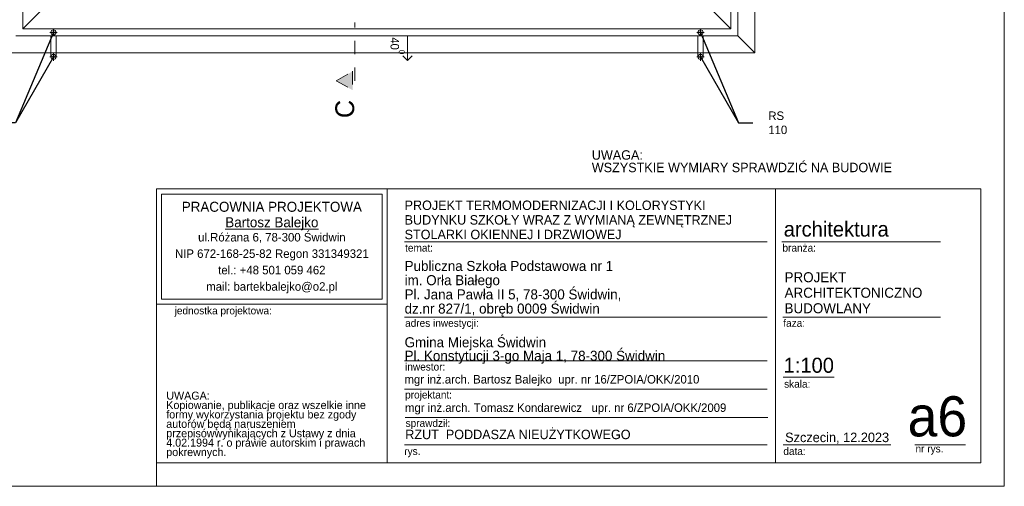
# Model space of a CAD drawing. Extents: x -145259 to -66341, y -2316 to 227384.
# Tile 136 of 141: x -88166 to -67259, y 197684 to 207589. Entities that reach past the tile are written whole.
import ezdxf

# ---------------------------------------------------------------- set-up
doc = ezdxf.new("R2010")
doc.units = 0
doc.header["$MEASUREMENT"] = 0
doc.linetypes.add('Dashed', pattern=[564.444447, 282.222223, -282.222223])
for name, color, linetype, lineweight in [('Arch opisy_Nr_Pióra__5', 7, 'Continuous', 13), ('arch przekroje_Nr_Pióra__21', 7, 'Continuous', 13), ('arch przekroje_Nr_Pióra__5', 7, 'Continuous', 13), ('ARCH TABELA_Nr_Pióra__1', 7, 'Continuous', 25), ('ARCH TABELA_Nr_Pióra__21', 7, 'Continuous', 13), ('ARCH TABELA_Nr_Pióra__7', 7, 'Continuous', 13), ('INWENT DACH_Nr_Pióra__21', 7, 'Continuous', 13), ('INWENT ODWODNIENIE_Nr_Pióra__21', 7, 'Continuous', 13), ('INWENT ODWODNIENIE_Nr_Pióra__5', 7, 'Continuous', 13), ('INWENT OPISY_Nr_Pióra__21', 7, 'Continuous', 13), ('INWENT OPISY_Nr_Pióra__5', 7, 'Continuous', 13)]:
    doc.layers.add(name, color=color, linetype=linetype, lineweight=lineweight)
doc.layers.add('INWENT ODWODNIENIE', color=7, linetype='Continuous')
doc.styles.add('GENERATED_STYLE_10', font='txt')
doc.styles.add('GENERATED_STYLE_11', font='txt')
doc.styles.add('GENERATED_STYLE_12', font='txt')
doc.styles.add('GENERATED_STYLE_6', font='txt')
doc.styles.add('GENERATED_STYLE_7', font='txt')
doc.styles.add('GENERATED_STYLE_8', font='txt')
doc.styles.add('GENERATED_STYLE_9', font='txt')
doc.dimstyles.new('GENERATED_STYLE__9', dxfattribs={"dimtxt": 0.18, "dimasz": 109.44, "dimexe": 0.18, "dimexo": 0.0625, "dimgap": 0.09, "dimtad": 0, "dimtih": 1, "dimtoh": 1, "dimdec": 4, "dimzin": 0, "dimdsep": 46, "dimcen": 0.09, "dimadec": 0, "dimazin": 0, "dimtfac": 1, "dimtdec": 4, "dimtmove": 0, "dimatfit": 3, "dimldrblk": 'ARROWHEAD_11', "dimfxl": 0, "dimtolj": 1, "dimtzin": 0, "dimarcsym": 0})

# ---------------------------------------------------------------- blocks, each defined once
blk = doc.blocks.new('Linia_215', base_point=(-79934, 207244))
at = {"layer": 'INWENT ODWODNIENIE_Nr_Pióra__21', "linetype": 'Continuous'}
for q in [(-80034, 206825), (-79834, 206825)]:
    blk.add_line((-79934, 206725), q, dxfattribs=at)
at = {"layer": 'INWENT ODWODNIENIE_Nr_Pióra__5', "linetype": 'Continuous'}
blk.add_line((-79934, 207244), (-79934, 206725), dxfattribs=at)
blk = doc.blocks.new('ARROWHEAD_11')
at = {"color": 0, "linetype": 'Continuous', "lineweight": 0}
blk.add_line((0, 0), (-1, 0), dxfattribs=at)
at = {"color": 0, "linetype": 'Continuous', "lineweight": 0, "const_width": 0.25, "flags": 128}
blk.add_lwpolyline([(-0.125, 0, 1), (0.125, 0, 1)], format="xyb", close=True, dxfattribs=at)

msp = doc.modelspace()

# ---------------------------------------------------------------- hatches: boundary and pattern name
at = {"layer": 'arch przekroje_Nr_Pióra__5', "linetype": 'Continuous'}
msp.add_hatch(color=256, dxfattribs=at).paths.add_polyline_path([(-81096.9, 206093.2), (-81096.9, 206493.2), (-81446.9, 206293.2)], flags=0)

# ---------------------------------------------------------------- linework, layer by layer
at = {"layer": 'arch przekroje_Nr_Pióra__5', "linetype": 'Dashed'}
for p, q in [((-81046.9, 206293.2), (-81046.9, 207528.8)), ((-81446.9, 206293.2), (-81096.9, 206493.2)), ((-81096.9, 206493.2), (-81096.9, 206093.2)), ((-81446.9, 206293.2), (-81096.9, 206093.2))]:
    msp.add_line(p, q, dxfattribs=at)
at = {"layer": 'ARCH TABELA_Nr_Pióra__21', "linetype": 'Continuous'}
for p, q in [((-67258.7, 227383.6), (-67258.7, 197683.6)), ((-85258.7, 203994.8), (-80365.1, 203994.8)), ((-85258.7, 201548), (-85258.7, 203994.8)), ((-85258.7, 198183.6), (-85258.7, 203994.8)), ((-85258.7, 203994.8), (-67758.7, 203994.8)), ((-85152.4, 201654.3), (-85152.4, 203888.4)), ((-85152.4, 203888.4), (-80471.5, 203888.4)), ((-80471.5, 201654.3), (-80471.5, 203888.4)), ((-80365.1, 203994.8), (-80365.1, 198183.6)), ((-80365.1, 201548), (-80365.1, 203994.8)), ((-72120.4, 203994.8), (-72120.4, 198183.6)), ((-67758.7, 203994.8), (-67758.7, 198183.6)), ((-80365.1, 198183.6), (-80365.1, 203594.8)), ((-79992.9, 202874.1), (-72293.1, 202874.1)), ((-71981.1, 202874.1), (-68613.8, 202874.1)), ((-85152.4, 201654.3), (-80471.5, 201654.3)), ((-85258.7, 201548), (-80365.1, 201548)), ((-79992.9, 201273.7), (-72293.1, 201273.7)), ((-71963.7, 201273.7), (-68613.8, 201273.7)), ((-79992.9, 200345.6), (-72293.1, 200345.6)), ((-71951.9, 200001.4), (-70872.2, 200001.4)), ((-79992.9, 199743.3), (-72293.1, 199743.3)), ((-79982.2, 199140.9), (-72282.4, 199140.9)), ((-79992.9, 198566), (-72293.1, 198566)), ((-71951.9, 198566), (-69670.1, 198566)), ((-69161.4, 198566), (-68081.8, 198566)), ((-85258.7, 198183.6), (-80365.1, 198183.6)), ((-85258.7, 197683.6), (-85258.7, 198183.6)), ((-85258.7, 197683.6), (-85258.7, 198183.6)), ((-85258.7, 197683.6), (-85258.7, 198183.6)), ((-67758.7, 198183.6), (-80365.1, 198183.6)), ((-67258.7, 197683.6), (-109058.7, 197683.6))]:
    msp.add_line(p, q, dxfattribs=at)
at = {"layer": 'INWENT DACH_Nr_Pióra__21', "linetype": 'Continuous'}
for p, q in [((-72558.7, 206883.6), (-72558.7, 222163.6)), ((-73068.7, 221653.6), (-73068.7, 207393.6)), ((-72918.7, 221803.6), (-72918.7, 207243.6)), ((-88098.7, 211893.6), (-88098.7, 207393.6)), ((-88098.7, 207393.6), (-86138.7, 209373.6)), ((-73068.7, 207393.6), (-75028.7, 209373.6)), ((-72918.7, 207243.6), (-88248.7, 207243.6)), ((-73068.7, 207393.6), (-88098.7, 207393.6)), ((-72558.7, 206883.6), (-72918.7, 207243.6)), ((-88498.7, 206883.6), (-72558.7, 206883.6))]:
    msp.add_line(p, q, dxfattribs=at)
at = {"layer": 'INWENT ODWODNIENIE_Nr_Pióra__21', "linetype": 'Continuous'}
for p, q in [((-87528.7, 207318.6), (-87368.7, 207318.6)), ((-87503.7, 207243.6), (-87503.7, 206798.6)), ((-87448.7, 207398.6), (-87448.7, 207238.6)), ((-87393.7, 207243.6), (-87393.7, 206798.6)), ((-73628.7, 207318.6), (-73788.7, 207318.6)), ((-73763.7, 207243.6), (-73763.7, 206798.6)), ((-73708.7, 207398.6), (-73708.7, 207238.6)), ((-73653.7, 207243.6), (-73653.7, 206798.6)), ((-87528.7, 206798.6), (-87368.7, 206798.6)), ((-87448.7, 206878.6), (-87448.7, 206718.6)), ((-73628.7, 206798.6), (-73788.7, 206798.6)), ((-73708.7, 206878.6), (-73708.7, 206718.6))]:
    msp.add_line(p, q, dxfattribs=at)
for centre in [(-87448.7, 207318.6), (-73708.7, 207318.6), (-87448.7, 206798.6), (-73708.7, 206798.6)]:
    msp.add_circle(centre, 55, dxfattribs=at)

# ---------------------------------------------------------------- block references
at = {"layer": 'INWENT ODWODNIENIE', "linetype": 'Continuous'}
msp.add_blockref('Linia_215', (-79933.7, 207243.6), dxfattribs=at)

# ---------------------------------------------------------------- texts
at = {"layer": 'Arch opisy_Nr_Pióra__5', "linetype": 'Continuous', "insert": (-76017.8, 204817.1), "char_height": 200, "width": 8259.092, "attachment_point": 1, "line_spacing_factor": 0.796128, "style": 'GENERATED_STYLE_12'}
msp.add_mtext('{UWAGA:\\PWSZYSTKIE WYMIARY SPRAWDZIĆ NA BUDOWIE}', dxfattribs=at)
at = {"layer": 'arch przekroje_Nr_Pióra__21', "linetype": 'Continuous', "insert": (-81464.1, 205693.2), "char_height": 400, "attachment_point": 2, "rotation": 90, "style": 'GENERATED_STYLE_8'}
msp.add_mtext('{C}', dxfattribs=at)
at = {"layer": 'ARCH TABELA_Nr_Pióra__1', "linetype": 'Continuous', "style": 'GENERATED_STYLE_9'}
for s, insert, char_height, attachment_point, line_spacing_factor in [('{PROJEKT \\PARCHITEKTONICZNO\\PBUDOWLANY}', (-71925, 202228.4), 212.84, 1, 0.9285), ('{Gmina Miejska Świdwin\\PPl. Konstytucji 3-go Maja 1, 78-300 Świdwin}', (-79992.9, 200284.4), 212.766, 7, 0.807442)]:
    msp.add_mtext(s, dxfattribs=dict(at, insert=insert, char_height=char_height, attachment_point=attachment_point, line_spacing_factor=line_spacing_factor))
at = {"layer": 'ARCH TABELA_Nr_Pióra__7', "linetype": 'Continuous'}
for s, insert, char_height, attachment_point, line_spacing_factor, style in [('{PRACOWNIA PROJEKTOWA\\P\\LBartosz Balejko}', (-82811.9, 203723.5), 212.766, 2, 0.926719, 'GENERATED_STYLE_10'), ('{PROJEKT TERMOMODERNIZACJI I KOLORYSTYKI\\PBUDYNKU SZKOŁY WRAZ Z WYMIANĄ ZEWNĘTRZNEJ \\PSTOLARKI OKIENNEJ I DRZWIOWEJ }', (-79992.9, 202927), 200, 7, 0.928963, 'GENERATED_STYLE_11'), ('{Publiczna Szkoła Podstawowa nr 1\\Pim. Orła Białego\\PPl. Jana Pawła II 5, 78-300 Świdwin, \\Pdz.nr 827/1, obręb 0009 Świdwin}', (-79992.9, 201285.3), 212.766, 7, 0.850494, 'GENERATED_STYLE_9')]:
    msp.add_mtext(s, dxfattribs=dict(at, insert=insert, char_height=char_height, attachment_point=attachment_point, line_spacing_factor=line_spacing_factor, style=style))
for s, insert, char_height, attachment_point, style in [('{architektura}', (-71942.5, 203303.8), 319.16, 1, 'GENERATED_STYLE_9'), ('{temat:}', (-79982.2, 202825.4), 159.58, 1, 'GENERATED_STYLE_9'), ('{branża:}', (-71969.3, 202825.4), 159.58, 1, 'GENERATED_STYLE_9'), ('{jednostka projektowa:}', (-84875.8, 201493.3), 159.58, 1, 'GENERATED_STYLE_9'), ('{adres inwestycji:}', (-79982.2, 201228.6), 159.58, 1, 'GENERATED_STYLE_9'), ('{faza:}', (-71951.9, 201228.6), 159.58, 1, 'GENERATED_STYLE_9'), ('{inwestor:}', (-79982.2, 200300.6), 159.58, 1, 'GENERATED_STYLE_9'), ('{1:100}', (-71944.6, 200412.6), 319.16, 1, 'GENERATED_STYLE_9'), ('{mgr inż.arch. Bartosz Balejko  upr. nr 16/ZPOIA/OKK/2010}', (-79995.1, 200045.2), 180, 1, 'GENERATED_STYLE_9'), ('{skala:}', (-71934.2, 199937.1), 159.58, 1, 'GENERATED_STYLE_9'), ('{projektant:}', (-79982.2, 199706.8), 159.58, 1, 'GENERATED_STYLE_9'), ('{mgr inż.arch. Tomasz Kondarewicz   upr. nr 6/ZPOIA/OKK/2009}', (-79984.4, 199442.8), 180, 1, 'GENERATED_STYLE_9'), ('{a6}', (-68046, 199594.7), 851.16, 3, 'GENERATED_STYLE_9'), ('{sprawdził:}', (-79971.5, 199104.4), 159.58, 1, 'GENERATED_STYLE_9'), ('{RZUT  PODDASZA NIEUŻYTKOWEGO}', (-79979.1, 198884.6), 200, 1, 'GENERATED_STYLE_11'), ('{Szczecin, 12.2023}', (-71913.2, 198823.4), 202.128, 1, 'GENERATED_STYLE_9'), ('{rys.}', (-80000.1, 198508.9), 159.58, 1, 'GENERATED_STYLE_9'), ('{data:}', (-71950.5, 198508.9), 159.58, 1, 'GENERATED_STYLE_9'), ('{nr rys.}', (-69143.7, 198562.3), 159.58, 1, 'GENERATED_STYLE_9')]:
    msp.add_mtext(s, dxfattribs=dict(at, insert=insert, char_height=char_height, attachment_point=attachment_point, style=style))
at = {"layer": 'ARCH TABELA_Nr_Pióra__7', "linetype": 'Continuous', "style": 'GENERATED_STYLE_9'}
for s, insert, char_height, width, attachment_point, line_spacing_factor in [('{ul.Różana 6, 78-300 Świdwin\\PNIP 672-168-25-82 Regon 331349321\\Ptel.: +48 501 059 462\\Pmail: bartekbalejko@o2.pl}', (-82811.9, 203061.5), 180.852, 7974.447, 2, 1.156383), ('{UWAGA:\\PKopiowanie, publikacje oraz wszelkie inne formy wykorzystania projektu bez zgody autorów będą naruszeniem przepisówwynikających z Ustawy z dnia 4.02.1994 r. o prawie autorskim i prawach pokrewnych.}', (-85053.6, 199693.3), 170.2128, 4483.408, 1, 0.703415)]:
    msp.add_mtext(s, dxfattribs=dict(at, insert=insert, char_height=char_height, width=width, attachment_point=attachment_point, line_spacing_factor=line_spacing_factor))
at = {"layer": 'INWENT OPISY_Nr_Pióra__21', "linetype": 'Continuous', "insert": (-72269.3, 205398.9), "char_height": 180, "width": 692.895, "attachment_point": 4, "style": 'GENERATED_STYLE_6'}
msp.add_mtext('{RS 110}', dxfattribs=at)
msp.add_mtext('{RS 110}', dxfattribs=at)
at = {"layer": 'INWENT OPISY_Nr_Pióra__5', "linetype": 'Continuous', "insert": (-79989.4, 207035.2), "char_height": 180, "attachment_point": 2, "rotation": 270, "style": 'GENERATED_STYLE_7'}
msp.add_mtext('{40\\A1{\\H0.7x;\\S0^  ;}}', dxfattribs=at)

# ---------------------------------------------------------------- leaders
at = {"layer": 'INWENT OPISY_Nr_Pióra__21', "linetype": 'Continuous', "annotation_type": 0, "has_hookline": 1, "hookline_direction": 1, "text_width": 437.1}
for points in [[(-87448.7, 207318.6), (-88257.4, 205398.9), (-88632.3, 205398.9)], [(-73708.7, 207318.6), (-72900.1, 205398), (-72597, 205398)], [(-87448.7, 206798.6), (-88257.4, 205398.9), (-88632.3, 205398.9)], [(-73708.7, 206798.6), (-72900.1, 205398), (-72597, 205398)]]:
    msp.add_leader(points, dimstyle='GENERATED_STYLE__9', dxfattribs=at)

doc.saveas('drawing.dxf')
